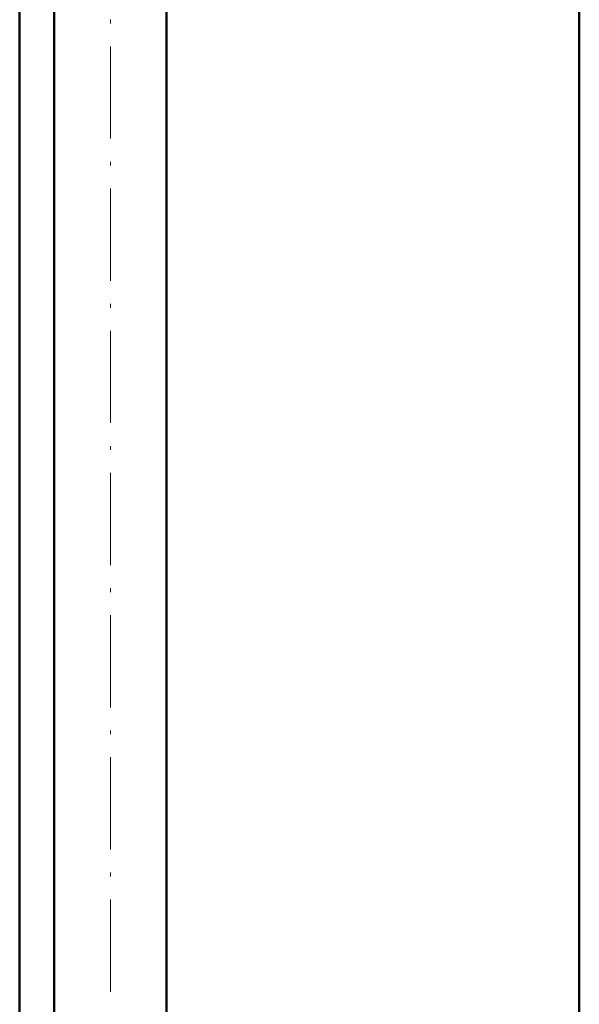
# Model space of a CAD drawing. Extents: x -1358 to 1757, y -1497 to 607.
# Tile 44 of 97: x -1097 to -1024, y -77 to 51. Entities that reach past the tile are written whole.
import ezdxf

# ---------------------------------------------------------------- set-up
doc = ezdxf.new("R2010")
doc.units = 0
doc.linetypes.add('DASHDOT', pattern=[18.5, 12, -3, 0.5, -3])

msp = doc.modelspace()

# ---------------------------------------------------------------- linework, layer by layer
at = {"color": 7, "lineweight": 50}
for p, q in [((-1023.73, -301.93), (-1023.73, 273.82)), ((-1092.07, -123.93), (-1092.07, 88.07)), ((-1077.47, -123.93), (-1077.47, 88.07)), ((-1096.58, -123.93), (-1096.58, 72.07))]:
    msp.add_line(p, q, dxfattribs=at)
at = {"color": 7, "linetype": 'DASHDOT', "lineweight": 18}
msp.add_line((-1084.77, -149.83), (-1084.77, 160.97), dxfattribs=at)

doc.saveas('drawing.dxf')
